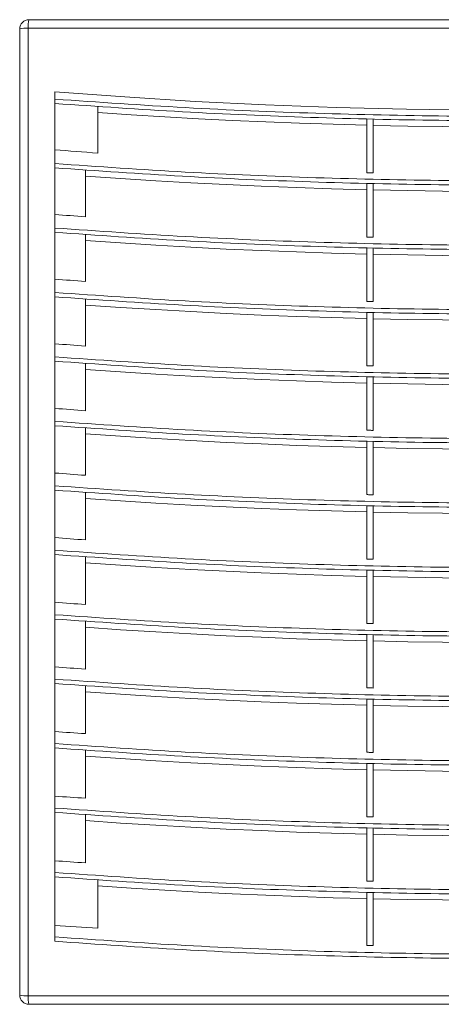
# Model space of a CAD drawing. Header units: millimetres. Extents: x -167 to 501, y -79 to 425.
# Tile 4 of 7: x 26 to 163, y 103 to 425. Entities that reach past the tile are written whole.
import ezdxf

# ---------------------------------------------------------------- set-up
doc = ezdxf.new("R2010")
doc.units = ezdxf.units.MM

msp = doc.modelspace()

# ---------------------------------------------------------------- linework, layer by layer
at = {"color": 7, "linetype": 'Continuous', "lineweight": 15}
for p, q in [((28.6, 425.29), (344.6, 425.29)), ((25.6, 106.29), (25.6, 422.29)), ((344.84, 422.53), (28.36, 422.53)), ((28.36, 422.53), (28.36, 106.05)), ((37.1, 401.72), (37.1, 399.32)), ((37.1, 399.32), (37.1, 397.9)), ((37.1, 397.9), (37.1, 380.6)), ((51.1, 381.67), (51.1, 396.89)), ((139.1, 375.26), (139.1, 392.92)), ((141.1, 392.88), (141.1, 375.21)), ((37.1, 380.6), (37.1, 378.24)), ((37.1, 378.24), (37.1, 376.83)), ((37.1, 376.83), (37.1, 359.48)), ((47.1, 360.83), (47.1, 376.09)), ((139.1, 354.2), (139.1, 371.85)), ((141.1, 371.8), (141.1, 354.15)), ((37.1, 359.48), (37.1, 357.16)), ((37.1, 357.16), (37.1, 355.75)), ((37.1, 355.75), (37.1, 338.37)), ((47.1, 339.7), (47.1, 355.02)), ((139.1, 333.14), (139.1, 350.77)), ((141.1, 350.72), (141.1, 333.1)), ((37.1, 338.37), (37.1, 336.09)), ((37.1, 336.09), (37.1, 334.67)), ((37.1, 334.67), (37.1, 317.25)), ((47.1, 318.56), (47.1, 333.94)), ((139.1, 312.09), (139.1, 329.69)), ((141.1, 329.65), (141.1, 312.04)), ((37.1, 317.25), (37.1, 315.01)), ((37.1, 315.01), (37.1, 313.6)), ((37.1, 313.6), (37.1, 296.13)), ((47.1, 297.43), (47.1, 312.86)), ((139.1, 291.02), (139.1, 308.62)), ((141.1, 308.57), (141.1, 290.98)), ((37.1, 296.13), (37.1, 293.93)), ((37.1, 293.93), (37.1, 292.52)), ((37.1, 292.52), (37.1, 275.02)), ((47.1, 276.3), (47.1, 291.79)), ((139.1, 269.96), (139.1, 287.54)), ((141.1, 287.49), (141.1, 269.92)), ((37.1, 275.02), (37.1, 272.86)), ((37.1, 272.86), (37.1, 271.44)), ((37.1, 271.44), (37.1, 253.9)), ((47.1, 255.18), (47.1, 270.71)), ((139.1, 248.9), (139.1, 266.46)), ((141.1, 266.42), (141.1, 248.86)), ((37.1, 253.9), (37.1, 251.78)), ((37.1, 251.78), (37.1, 250.37)), ((37.1, 250.37), (37.1, 232.79)), ((47.1, 234.05), (47.1, 249.63)), ((139.1, 227.84), (139.1, 245.38)), ((141.1, 245.34), (141.1, 227.79)), ((37.1, 232.79), (37.1, 230.7)), ((37.1, 230.7), (37.1, 229.29)), ((37.1, 229.29), (37.1, 211.67)), ((47.1, 212.92), (47.1, 228.55)), ((139.1, 206.78), (139.1, 224.31)), ((141.1, 224.26), (141.1, 206.73)), ((37.1, 211.67), (37.1, 209.63)), ((37.1, 209.63), (37.1, 208.21)), ((37.1, 208.21), (37.1, 190.56)), ((47.1, 191.8), (47.1, 207.48)), ((139.1, 185.71), (139.1, 203.23)), ((141.1, 203.19), (141.1, 185.67)), ((37.1, 190.56), (37.1, 188.55)), ((37.1, 188.55), (37.1, 187.13)), ((37.1, 187.13), (37.1, 169.45)), ((47.1, 170.67), (47.1, 186.4)), ((139.1, 164.65), (139.1, 182.15)), ((141.1, 182.11), (141.1, 164.6)), ((37.1, 169.45), (37.1, 167.47)), ((37.1, 167.47), (37.1, 166.06)), ((37.1, 166.06), (37.1, 148.34)), ((47.1, 149.55), (47.1, 165.32)), ((139.1, 143.58), (139.1, 161.08)), ((141.1, 161.03), (141.1, 143.54)), ((37.1, 148.34), (37.1, 146.39)), ((37.1, 146.39), (37.1, 144.98)), ((37.1, 144.98), (37.1, 127.23)), ((51.1, 128.17), (51.1, 143.97)), ((139.1, 122.51), (139.1, 140)), ((141.1, 139.95), (141.1, 122.47)), ((37.1, 127.23), (37.1, 125.32)), ((37.1, 125.32), (37.1, 123.9)), ((28.36, 106.05), (344.84, 106.05)), ((344.6, 103.29), (28.6, 103.29))]:
    msp.add_line(p, q, dxfattribs=at)
at = {"color": 7, "linetype": 'Continuous', "lineweight": 15, "flags": 128}
for points in [[(336.1, 401.72), (313.18, 400.02), (290.22, 398.59), (267.22, 397.46), (244.21, 396.6), (221.17, 396.03), (198.13, 395.75), (175.08, 395.75), (152.03, 396.03), (129, 396.6), (105.98, 397.46), (82.98, 398.59), (60.02, 400.02), (37.1, 401.72)], [(51.1, 394.93), (62.08, 394.19), (73.06, 393.52), (84.06, 392.91), (95.05, 392.35), (106.06, 391.87), (117.07, 391.44), (128.08, 391.08), (139.1, 390.78)], [(141.1, 390.73), (152.47, 390.5), (163.85, 390.33), (175.22, 390.23), (186.6, 390.2), (197.98, 390.23), (209.35, 390.33), (220.73, 390.5), (232.1, 390.73)], [(51.1, 381.67), (49.35, 381.8), (47.6, 381.93), (45.85, 382.06), (44.1, 382.19), (42.35, 382.33), (40.6, 382.46), (38.85, 382.6), (37.1, 382.74)], [(47.1, 374.14), (58.58, 373.34), (70.06, 372.62), (81.55, 371.96), (93.05, 371.37), (104.55, 370.85), (116.06, 370.4), (127.58, 370.02), (139.1, 369.7)], [(139.1, 375.26), (139.35, 375.25), (139.6, 375.25), (139.85, 375.24), (140.1, 375.23), (140.35, 375.23), (140.6, 375.22), (140.85, 375.22), (141.1, 375.21)], [(141.1, 369.65), (152.47, 369.42), (163.85, 369.25), (175.22, 369.15), (186.6, 369.12), (197.98, 369.15), (209.35, 369.25), (220.73, 369.42), (232.1, 369.65)], [(47.1, 360.83), (45.85, 360.92), (44.6, 361.02), (43.35, 361.11), (42.1, 361.21), (40.85, 361.3), (39.6, 361.4), (38.35, 361.5), (37.1, 361.59)], [(139.1, 354.2), (139.35, 354.2), (139.6, 354.19), (139.85, 354.18), (140.1, 354.18), (140.35, 354.17), (140.6, 354.17), (140.85, 354.16), (141.1, 354.15)], [(47.1, 353.06), (58.58, 352.27), (70.06, 351.54), (81.55, 350.89), (93.05, 350.3), (104.55, 349.78), (116.06, 349.32), (127.58, 348.94), (139.1, 348.62)], [(141.1, 348.58), (152.47, 348.34), (163.85, 348.18), (175.22, 348.08), (186.6, 348.04), (197.98, 348.08), (209.35, 348.18), (220.73, 348.34), (232.1, 348.58)], [(47.1, 339.7), (45.85, 339.79), (44.6, 339.88), (43.35, 339.97), (42.1, 340.07), (40.85, 340.16), (39.6, 340.26), (38.35, 340.35), (37.1, 340.45)], [(47.1, 331.98), (58.58, 331.19), (70.06, 330.47), (81.55, 329.81), (93.05, 329.22), (104.55, 328.7), (116.06, 328.25), (127.58, 327.86), (139.1, 327.55)], [(139.1, 333.14), (139.35, 333.14), (139.6, 333.13), (139.85, 333.13), (140.1, 333.12), (140.35, 333.11), (140.6, 333.11), (140.85, 333.1), (141.1, 333.1)], [(141.1, 327.5), (152.47, 327.27), (163.85, 327.1), (175.22, 327), (186.6, 326.97), (197.98, 327), (209.35, 327.1), (220.73, 327.27), (232.1, 327.5)], [(47.1, 318.56), (45.85, 318.66), (44.6, 318.75), (43.35, 318.84), (42.1, 318.93), (40.85, 319.02), (39.6, 319.12), (38.35, 319.21), (37.1, 319.31)], [(47.1, 310.91), (58.58, 310.11), (70.06, 309.39), (81.55, 308.73), (93.05, 308.14), (104.55, 307.62), (116.06, 307.17), (127.58, 306.79), (139.1, 306.47)], [(139.1, 312.09), (139.35, 312.08), (139.6, 312.07), (139.85, 312.07), (140.1, 312.06), (140.35, 312.06), (140.6, 312.05), (140.85, 312.04), (141.1, 312.04)], [(141.1, 306.42), (152.47, 306.19), (163.85, 306.02), (175.22, 305.92), (186.6, 305.89), (197.98, 305.92), (209.35, 306.02), (220.73, 306.19), (232.1, 306.42)], [(47.1, 297.43), (45.85, 297.52), (44.6, 297.61), (43.35, 297.7), (42.1, 297.8), (40.85, 297.89), (39.6, 297.98), (38.35, 298.08), (37.1, 298.17)], [(47.1, 289.83), (58.58, 289.04), (70.06, 288.31), (81.55, 287.65), (93.05, 287.07), (104.55, 286.55), (116.06, 286.09), (127.58, 285.71), (139.1, 285.39)], [(139.1, 291.02), (139.35, 291.02), (139.6, 291.01), (139.85, 291.01), (140.1, 291), (140.35, 291), (140.6, 290.99), (140.85, 290.98), (141.1, 290.98)], [(141.1, 285.35), (152.47, 285.11), (163.85, 284.95), (175.22, 284.85), (186.6, 284.81), (197.98, 284.85), (209.35, 284.95), (220.73, 285.11), (232.1, 285.35)], [(47.1, 276.3), (45.85, 276.39), (44.6, 276.48), (43.35, 276.57), (42.1, 276.66), (40.85, 276.75), (39.6, 276.85), (38.35, 276.94), (37.1, 277.03)], [(47.1, 268.75), (58.58, 267.96), (70.06, 267.23), (81.55, 266.58), (93.05, 265.99), (104.55, 265.47), (116.06, 265.02), (127.58, 264.63), (139.1, 264.32)], [(139.1, 269.96), (139.35, 269.96), (139.6, 269.95), (139.85, 269.95), (140.1, 269.94), (140.35, 269.93), (140.6, 269.93), (140.85, 269.92), (141.1, 269.92)], [(141.1, 264.27), (152.47, 264.04), (163.85, 263.87), (175.22, 263.77), (186.6, 263.74), (197.98, 263.77), (209.35, 263.87), (220.73, 264.04), (232.1, 264.27)], [(47.1, 255.18), (45.85, 255.26), (44.6, 255.35), (43.35, 255.44), (42.1, 255.53), (40.85, 255.62), (39.6, 255.71), (38.35, 255.8), (37.1, 255.9)], [(139.1, 248.9), (139.35, 248.9), (139.6, 248.89), (139.85, 248.88), (140.1, 248.88), (140.35, 248.87), (140.6, 248.87), (140.85, 248.86), (141.1, 248.86)], [(47.1, 247.68), (58.58, 246.88), (70.06, 246.16), (81.55, 245.5), (93.05, 244.91), (104.55, 244.39), (116.06, 243.94), (127.58, 243.56), (139.1, 243.24)], [(141.1, 243.19), (152.47, 242.96), (163.85, 242.79), (175.22, 242.69), (186.6, 242.66), (197.98, 242.69), (209.35, 242.79), (220.73, 242.96), (232.1, 243.19)], [(47.1, 234.05), (45.85, 234.13), (44.6, 234.22), (43.35, 234.31), (42.1, 234.4), (40.85, 234.49), (39.6, 234.58), (38.35, 234.67), (37.1, 234.76)], [(47.1, 226.6), (58.58, 225.81), (70.06, 225.08), (81.55, 224.42), (93.05, 223.84), (104.55, 223.31), (116.06, 222.86), (127.58, 222.48), (139.1, 222.16)], [(139.1, 227.84), (139.35, 227.83), (139.6, 227.83), (139.85, 227.82), (140.1, 227.82), (140.35, 227.81), (140.6, 227.8), (140.85, 227.8), (141.1, 227.79)], [(141.1, 222.11), (152.47, 221.88), (163.85, 221.72), (175.22, 221.62), (186.6, 221.58), (197.98, 221.62), (209.35, 221.72), (220.73, 221.88), (232.1, 222.11)], [(47.1, 212.92), (45.85, 213.01), (44.6, 213.09), (43.35, 213.18), (42.1, 213.27), (40.85, 213.36), (39.6, 213.45), (38.35, 213.54), (37.1, 213.63)], [(139.1, 206.78), (139.35, 206.77), (139.6, 206.76), (139.85, 206.76), (140.1, 206.75), (140.35, 206.75), (140.6, 206.74), (140.85, 206.74), (141.1, 206.73)], [(47.1, 205.52), (58.58, 204.73), (70.06, 204), (81.55, 203.35), (93.05, 202.76), (104.55, 202.24), (116.06, 201.79), (127.58, 201.4), (139.1, 201.09)], [(141.1, 201.04), (152.47, 200.8), (163.85, 200.64), (175.22, 200.54), (186.6, 200.51), (197.98, 200.54), (209.35, 200.64), (220.73, 200.8), (232.1, 201.04)], [(47.1, 191.8), (45.85, 191.88), (44.6, 191.97), (43.35, 192.05), (42.1, 192.14), (40.85, 192.23), (39.6, 192.32), (38.35, 192.41), (37.1, 192.5)], [(47.1, 184.44), (58.58, 183.65), (70.06, 182.93), (81.55, 182.27), (93.05, 181.68), (104.55, 181.16), (116.06, 180.71), (127.58, 180.32), (139.1, 180.01)], [(139.1, 185.71), (139.35, 185.7), (139.6, 185.7), (139.85, 185.69), (140.1, 185.69), (140.35, 185.68), (140.6, 185.68), (140.85, 185.67), (141.1, 185.67)], [(141.1, 179.96), (152.47, 179.73), (163.85, 179.56), (175.22, 179.46), (186.6, 179.43), (197.98, 179.46), (209.35, 179.56), (220.73, 179.73), (232.1, 179.96)], [(47.1, 170.67), (45.85, 170.76), (44.6, 170.84), (43.35, 170.93), (42.1, 171.01), (40.85, 171.1), (39.6, 171.19), (38.35, 171.28), (37.1, 171.37)], [(139.1, 164.65), (139.35, 164.64), (139.6, 164.63), (139.85, 164.63), (140.1, 164.62), (140.35, 164.62), (140.6, 164.61), (140.85, 164.61), (141.1, 164.6)], [(47.1, 163.37), (58.58, 162.57), (70.06, 161.85), (81.55, 161.19), (93.05, 160.6), (104.55, 160.08), (116.06, 159.63), (127.58, 159.25), (139.1, 158.93)], [(141.1, 158.88), (152.47, 158.65), (163.85, 158.48), (175.22, 158.38), (186.6, 158.35), (197.98, 158.38), (209.35, 158.48), (220.73, 158.65), (232.1, 158.88)], [(47.1, 149.55), (45.85, 149.63), (44.6, 149.72), (43.35, 149.8), (42.1, 149.89), (40.85, 149.97), (39.6, 150.06), (38.35, 150.15), (37.1, 150.24)], [(51.1, 142.01), (62.08, 141.27), (73.06, 140.59), (84.06, 139.98), (95.05, 139.43), (106.06, 138.94), (117.07, 138.52), (128.08, 138.16), (139.1, 137.85)], [(139.1, 143.58), (139.35, 143.57), (139.6, 143.57), (139.85, 143.56), (140.1, 143.56), (140.35, 143.55), (140.6, 143.55), (140.85, 143.54), (141.1, 143.54)], [(141.1, 137.81), (152.47, 137.57), (163.85, 137.41), (175.22, 137.31), (186.6, 137.27), (197.98, 137.31), (209.35, 137.41), (220.73, 137.57), (232.1, 137.81)], [(51.1, 128.17), (49.35, 128.28), (47.6, 128.39), (45.85, 128.51), (44.1, 128.63), (42.35, 128.74), (40.6, 128.86), (38.85, 128.99), (37.1, 129.11)], [(139.1, 122.51), (139.35, 122.51), (139.6, 122.5), (139.85, 122.5), (140.1, 122.49), (140.35, 122.48), (140.6, 122.48), (140.85, 122.47), (141.1, 122.47)]]:
    msp.add_lwpolyline(points, dxfattribs=at)
at = {"color": 7, "linetype": 'Continuous', "lineweight": 15}
for centre, radius, start, end in [((28.6, 422.29), 3, 90, 180), ((37, 423.18), 8.66, 165.8776, 184.3013), ((27.71, 413.89), 8.66, 85.6987, 104.1224), ((27.71, 114.69), 8.66, 255.8767, 274.3026), ((28.6, 106.29), 3, 180, 270), ((37, 105.4), 8.66, 175.6986, 194.1225)]:
    msp.add_arc(centre, radius, start, end, dxfattribs=at)
for points, knots in [([(336.1, 399.32), (321.9, 398.33), (293.51, 396.35), (250.78, 394.55), (208, 393.62), (165.2, 393.62), (122.42, 394.55), (79.7, 396.35), (51.3, 398.33), (37.1, 399.32)], [0, 0, 0, 0, 0.1429, 0.285699, 0.428531, 0.57147, 0.714302, 0.857101, 1, 1, 1, 1]), ([(37.1, 397.9), (51, 396.93), (78.81, 394.99), (120.67, 393.2), (162.61, 392.24), (205.26, 392.17), (248.54, 393.06), (292.41, 394.87), (321.54, 396.89), (336.1, 397.9)], [0, 0, 0, 0, 0.139835, 0.279831, 0.419926, 0.560057, 0.706831, 0.853502, 1, 1, 1, 1]), ([(336.1, 378.24), (321.9, 377.25), (293.51, 375.27), (250.78, 373.48), (208, 372.54), (165.2, 372.54), (122.42, 373.48), (79.7, 375.27), (51.3, 377.25), (37.1, 378.24)], [0, 0, 0, 0, 0.1429, 0.285699, 0.428531, 0.57147, 0.714302, 0.857101, 1, 1, 1, 1]), ([(37.1, 376.83), (51, 375.86), (78.81, 373.92), (120.67, 372.13), (162.61, 371.16), (205.26, 371.1), (248.54, 371.99), (292.41, 373.79), (321.54, 375.82), (336.1, 376.83)], [0, 0, 0, 0, 0.139835, 0.279831, 0.419926, 0.560057, 0.706831, 0.853502, 1, 1, 1, 1]), ([(336.1, 357.16), (321.9, 356.17), (293.51, 354.2), (250.78, 352.4), (208, 351.46), (165.2, 351.46), (122.42, 352.4), (79.7, 354.2), (51.3, 356.17), (37.1, 357.16)], [0, 0, 0, 0, 0.1429, 0.285699, 0.428531, 0.57147, 0.714302, 0.857101, 1, 1, 1, 1]), ([(37.1, 355.75), (51, 354.78), (78.81, 352.84), (120.67, 351.05), (162.61, 350.08), (205.26, 350.02), (248.54, 350.91), (292.41, 352.71), (321.54, 354.74), (336.1, 355.75)], [0, 0, 0, 0, 0.139835, 0.279831, 0.419926, 0.560057, 0.706831, 0.853502, 1, 1, 1, 1]), ([(336.1, 336.09), (321.9, 335.1), (293.51, 333.12), (250.78, 331.32), (208, 330.39), (165.2, 330.39), (122.42, 331.32), (79.7, 333.12), (51.3, 335.1), (37.1, 336.09)], [0, 0, 0, 0, 0.1429, 0.285699, 0.428531, 0.57147, 0.714302, 0.857101, 1, 1, 1, 1]), ([(37.1, 334.67), (51, 333.7), (78.81, 331.76), (120.67, 329.97), (162.61, 329.01), (205.26, 328.94), (248.54, 329.83), (292.41, 331.64), (321.54, 333.66), (336.1, 334.67)], [0, 0, 0, 0, 0.139835, 0.279831, 0.419926, 0.560057, 0.706831, 0.853502, 1, 1, 1, 1]), ([(336.1, 315.01), (321.9, 314.02), (293.51, 312.04), (250.78, 310.25), (208, 309.31), (165.2, 309.31), (122.42, 310.25), (79.7, 312.04), (51.3, 314.02), (37.1, 315.01)], [0, 0, 0, 0, 0.1429, 0.285699, 0.428531, 0.57147, 0.714302, 0.857101, 1, 1, 1, 1]), ([(37.1, 313.6), (51, 312.63), (78.81, 310.69), (120.67, 308.9), (162.61, 307.93), (205.26, 307.87), (248.54, 308.75), (292.41, 310.56), (321.54, 312.58), (336.1, 313.6)], [0, 0, 0, 0, 0.139835, 0.279831, 0.419926, 0.560057, 0.706831, 0.853502, 1, 1, 1, 1]), ([(336.1, 293.93), (321.9, 292.94), (293.51, 290.97), (250.78, 289.17), (208, 288.23), (165.2, 288.23), (122.42, 289.17), (79.7, 290.97), (51.3, 292.94), (37.1, 293.93)], [0, 0, 0, 0, 0.1429004, 0.2856994, 0.4285306, 0.57147, 0.7143018, 0.8571006, 1, 1, 1, 1]), ([(37.1, 292.52), (51, 291.55), (78.81, 289.61), (120.67, 287.82), (162.61, 286.85), (205.26, 286.79), (248.54, 287.68), (292.41, 289.48), (321.54, 291.51), (336.1, 292.52)], [0, 0, 0, 0, 0.139835, 0.279831, 0.419926, 0.560057, 0.706831, 0.853502, 1, 1, 1, 1]), ([(336.1, 272.86), (321.9, 271.87), (293.51, 269.89), (250.78, 268.09), (208, 267.16), (165.2, 267.16), (122.42, 268.09), (79.7, 269.89), (51.3, 271.87), (37.1, 272.86)], [0, 0, 0, 0, 0.1429, 0.285699, 0.428531, 0.57147, 0.714302, 0.857101, 1, 1, 1, 1]), ([(37.1, 271.44), (51, 270.47), (78.81, 268.53), (120.67, 266.74), (162.61, 265.78), (205.26, 265.71), (248.54, 266.6), (292.41, 268.41), (321.54, 270.43), (336.1, 271.44)], [0, 0, 0, 0, 0.139835, 0.279831, 0.419926, 0.560057, 0.706831, 0.853502, 1, 1, 1, 1]), ([(336.1, 251.78), (321.9, 250.79), (293.51, 248.81), (250.78, 247.02), (208, 246.08), (165.2, 246.08), (122.42, 247.02), (79.7, 248.81), (51.3, 250.79), (37.1, 251.78)], [0, 0, 0, 0, 0.1429, 0.285699, 0.428531, 0.57147, 0.714302, 0.857101, 1, 1, 1, 1]), ([(37.1, 250.37), (51, 249.4), (78.81, 247.46), (120.67, 245.67), (162.61, 244.7), (205.26, 244.63), (248.54, 245.52), (292.41, 247.33), (321.54, 249.35), (336.1, 250.37)], [0, 0, 0, 0, 0.139835, 0.279831, 0.419926, 0.560057, 0.706831, 0.853502, 1, 1, 1, 1]), ([(336.1, 230.7), (321.9, 229.71), (293.51, 227.74), (250.78, 225.94), (208, 225), (165.2, 225), (122.42, 225.94), (79.7, 227.74), (51.3, 229.71), (37.1, 230.7)], [0, 0, 0, 0, 0.1429004, 0.2856994, 0.4285306, 0.57147, 0.7143018, 0.8571006, 1, 1, 1, 1]), ([(37.1, 229.29), (51, 228.32), (78.81, 226.38), (120.67, 224.59), (162.61, 223.62), (205.26, 223.56), (248.54, 224.45), (292.41, 226.25), (321.54, 228.28), (336.1, 229.29)], [0, 0, 0, 0, 0.139835, 0.279831, 0.419926, 0.560057, 0.706831, 0.853502, 1, 1, 1, 1]), ([(336.1, 209.63), (321.9, 208.64), (293.51, 206.66), (250.78, 204.86), (208, 203.92), (165.2, 203.92), (122.42, 204.86), (79.7, 206.66), (51.3, 208.64), (37.1, 209.63)], [0, 0, 0, 0, 0.1429, 0.285699, 0.428531, 0.57147, 0.714302, 0.857101, 1, 1, 1, 1]), ([(37.1, 208.21), (51, 207.24), (78.81, 205.3), (120.67, 203.51), (162.61, 202.55), (205.26, 202.48), (248.54, 203.37), (292.41, 205.18), (321.54, 207.2), (336.1, 208.21)], [0, 0, 0, 0, 0.139835, 0.279831, 0.419926, 0.560057, 0.706831, 0.853502, 1, 1, 1, 1]), ([(336.1, 188.55), (321.9, 187.56), (293.51, 185.58), (250.78, 183.78), (208, 182.85), (165.2, 182.85), (122.42, 183.78), (79.7, 185.58), (51.3, 187.56), (37.1, 188.55)], [0, 0, 0, 0, 0.1429, 0.285699, 0.428531, 0.57147, 0.714302, 0.857101, 1, 1, 1, 1]), ([(37.1, 187.13), (51, 186.17), (78.81, 184.23), (120.67, 182.44), (162.61, 181.47), (205.26, 181.4), (248.54, 182.29), (292.41, 184.1), (321.54, 186.12), (336.1, 187.13)], [0, 0, 0, 0, 0.139835, 0.279831, 0.419926, 0.560057, 0.706831, 0.853502, 1, 1, 1, 1]), ([(336.1, 167.47), (321.9, 166.48), (293.51, 164.51), (250.78, 162.71), (208, 161.77), (165.2, 161.77), (122.42, 162.71), (79.7, 164.51), (51.3, 166.48), (37.1, 167.47)], [0, 0, 0, 0, 0.1429004, 0.2856994, 0.4285306, 0.57147, 0.7143018, 0.8571006, 1, 1, 1, 1]), ([(37.1, 166.06), (51, 165.09), (78.81, 163.15), (120.67, 161.36), (162.61, 160.39), (205.26, 160.33), (248.54, 161.22), (292.41, 163.02), (321.54, 165.05), (336.1, 166.06)], [0, 0, 0, 0, 0.139835, 0.279831, 0.419926, 0.560057, 0.706831, 0.853502, 1, 1, 1, 1]), ([(336.1, 146.39), (321.9, 145.41), (293.51, 143.43), (250.78, 141.63), (208, 140.69), (165.2, 140.69), (122.42, 141.63), (79.7, 143.43), (51.3, 145.41), (37.1, 146.39)], [0, 0, 0, 0, 0.1429, 0.285699, 0.428531, 0.57147, 0.714302, 0.857101, 1, 1, 1, 1]), ([(37.1, 144.98), (51, 144.01), (78.81, 142.07), (120.67, 140.28), (162.61, 139.32), (205.26, 139.25), (248.54, 140.14), (292.41, 141.95), (321.54, 143.97), (336.1, 144.98)], [0, 0, 0, 0, 0.139835, 0.279831, 0.419926, 0.560057, 0.706831, 0.853502, 1, 1, 1, 1]), ([(336.1, 125.32), (321.9, 124.33), (293.51, 122.35), (250.78, 120.55), (208, 119.62), (165.2, 119.62), (122.42, 120.55), (79.7, 122.35), (51.3, 124.33), (37.1, 125.32)], [0, 0, 0, 0, 0.1429, 0.285699, 0.428531, 0.57147, 0.714302, 0.857101, 1, 1, 1, 1]), ([(37.1, 123.9), (51, 122.93), (78.81, 120.99), (120.67, 119.2), (162.61, 118.24), (205.26, 118.17), (248.54, 119.06), (292.41, 120.87), (321.54, 122.89), (336.1, 123.9)], [0, 0, 0, 0, 0.139835, 0.279831, 0.419926, 0.560057, 0.706831, 0.853502, 1, 1, 1, 1])]:
    msp.add_open_spline(points, degree=3, knots=knots, dxfattribs=at)

doc.saveas('drawing.dxf')
